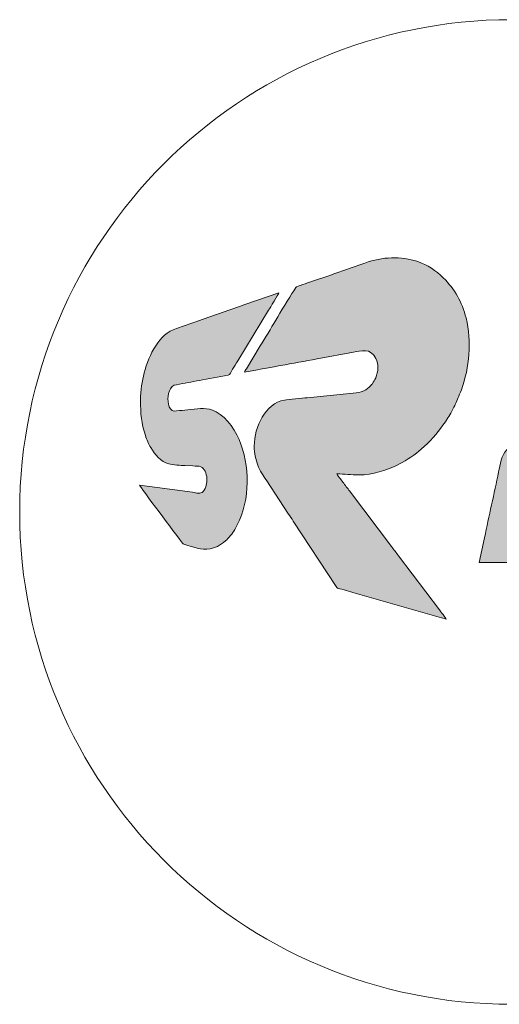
# Model space of a CAD drawing. Header units: millimetres. Extents: x 7 to 595, y -296 to -6.
# Tile 22 of 131: x 107 to 122, y -119 to -90. Entities that reach past the tile are written whole.
import ezdxf

# ---------------------------------------------------------------- set-up
doc = ezdxf.new("R2010")
doc.units = ezdxf.units.MM
doc.header["$MEASUREMENT"] = 0
doc.layers.add('Layer 1', color=7, linetype='Continuous', lineweight=0)

# ---------------------------------------------------------------- blocks, each defined once
blk = doc.blocks.new('Block_19')
at = {"layer": 'Layer 1', "true_color": 0x0d0a10, "transparency": 33554687}
h = blk.add_hatch(color=188, dxfattribs=at)
edge = h.paths.add_edge_path()
edge.add_spline(control_points=[(113.971, -99.996), (114.005, -99.98), (114.97, -99.809), (115.041, -99.796), (115.39, -99.727), (115.773, -99.668), (116.122, -99.598), (116.122, -99.598), (117.203, -99.399), (117.203, -99.399), (117.413, -99.363), (117.707, -99.261), (117.867, -99.587), (117.954, -99.767), (117.934, -99.976), (117.859, -100.155), (117.829, -100.228), (117.801, -100.272), (117.759, -100.333), (117.74, -100.361), (117.733, -100.363), (117.713, -100.386), (117.652, -100.459), (117.59, -100.503), (117.503, -100.546), (117.41, -100.592), (117.317, -100.6), (117.188, -100.609), (117.188, -100.609), (115.83, -100.747), (115.83, -100.747), (115.669, -100.767), (115.291, -100.793), (115.154, -100.818), (114.589, -100.923), (114.259, -101.608), (114.259, -102.177), (114.259, -102.4), (114.305, -102.579), (114.364, -102.748), (114.419, -102.906), (114.525, -103.049), (114.611, -103.177), (114.611, -103.177), (115.279, -104.193), (115.279, -104.193), (115.327, -104.264), (115.368, -104.327), (115.414, -104.4), (115.414, -104.4), (116.688, -106.334), (116.688, -106.334), (116.726, -106.392), (116.72, -106.383), (116.791, -106.402), (116.967, -106.45), (117.139, -106.501), (117.317, -106.552), (117.317, -106.552), (119.813, -107.263), (119.813, -107.263), (119.854, -107.274), (119.914, -107.288), (119.945, -107.303), (119.934, -107.264), (119.782, -107.077), (119.748, -107.032), (119.748, -107.032), (118.534, -105.425), (118.534, -105.425), (118.463, -105.331), (118.399, -105.248), (118.328, -105.154), (118.328, -105.154), (117.114, -103.547), (117.114, -103.547), (117.046, -103.456), (116.981, -103.374), (116.912, -103.281), (116.876, -103.233), (116.847, -103.195), (116.812, -103.147), (116.788, -103.115), (116.718, -103.037), (116.71, -103.005), (116.929, -103.005), (117.13, -103.033), (117.368, -103.033), (117.757, -103.033), (118.191, -102.896), (118.476, -102.753), (118.693, -102.644), (118.951, -102.493), (119.136, -102.332), (119.163, -102.308), (119.189, -102.284), (119.219, -102.262), (119.219, -102.262), (119.379, -102.116), (119.379, -102.116), (119.641, -101.853), (119.793, -101.662), (119.997, -101.346), (120.055, -101.255), (120.181, -101.03), (120.216, -100.944), (120.283, -100.779), (120.319, -100.725), (120.396, -100.511), (120.637, -99.845), (120.712, -99.094), (120.536, -98.387), (120.418, -97.917), (120.2, -97.535), (119.861, -97.196), (119.647, -96.982), (119.398, -96.82), (119.103, -96.72), (118.606, -96.55), (118.051, -96.575), (117.538, -96.761), (117.538, -96.761), (117.077, -96.921), (117.077, -96.921), (116.927, -96.981), (116.772, -97.02), (116.623, -97.08), (116.442, -97.151), (116.141, -97.241), (115.934, -97.319), (115.865, -97.345), (115.515, -97.449), (115.488, -97.486), (115.488, -97.486), (115.431, -97.581), (115.431, -97.581), (115.297, -97.783), (115.034, -98.227), (114.902, -98.449), (114.747, -98.71), (114.591, -98.956), (114.434, -99.216), (114.434, -99.216), (114.026, -99.889), (114.026, -99.889), (114.006, -99.921), (113.974, -99.956), (113.971, -99.996)], knot_values=[0, 0, 0, 0, 1, 1, 1, 2, 2, 2, 3, 3, 3, 4, 4, 4, 5, 5, 5, 6, 6, 6, 7, 7, 7, 8, 8, 8, 9, 9, 9, 10, 10, 10, 11, 11, 11, 12, 12, 12, 13, 13, 13, 14, 14, 14, 15, 15, 15, 16, 16, 16, 17, 17, 17, 18, 18, 18, 19, 19, 19, 20, 20, 20, 21, 21, 21, 22, 22, 22, 23, 23, 23, 24, 24, 24, 25, 25, 25, 26, 26, 26, 27, 27, 27, 28, 28, 28, 29, 29, 29, 30, 30, 30, 31, 31, 31, 32, 32, 32, 33, 33, 33, 34, 34, 34, 35, 35, 35, 36, 36, 36, 37, 37, 37, 38, 38, 38, 39, 39, 39, 40, 40, 40, 41, 41, 41, 42, 42, 42, 43, 43, 43, 44, 44, 44, 45, 45, 45, 46, 46, 46, 47, 47, 47, 48, 48, 48, 49, 49, 49, 49], degree=3, periodic=0)
h = blk.add_hatch(color=188, dxfattribs=at)
edge = h.paths.add_edge_path()
edge.add_spline(control_points=[(110.89, -100.816), (110.89, -101.231), (110.913, -101.503), (111.035, -101.869), (111.075, -101.989), (111.129, -102.122), (111.192, -102.225), (111.316, -102.43), (111.488, -102.644), (111.734, -102.71), (111.828, -102.736), (112.095, -102.753), (112.205, -102.753), (112.205, -102.753), (112.443, -102.767), (112.443, -102.767), (112.527, -102.78), (112.615, -102.763), (112.68, -102.792), (112.774, -102.832), (112.854, -102.998), (112.854, -103.132), (112.854, -103.27), (112.852, -103.416), (112.744, -103.526), (112.666, -103.604), (112.555, -103.566), (112.429, -103.548), (112.429, -103.548), (110.863, -103.339), (110.863, -103.339), (110.875, -103.384), (111.987, -104.858), (112.07, -104.97), (112.183, -105.12), (112.125, -105.071), (112.366, -105.142), (112.654, -105.226), (112.864, -105.294), (113.167, -105.148), (113.256, -105.106), (113.334, -105.048), (113.41, -104.985), (113.498, -104.911), (113.62, -104.757), (113.682, -104.654), (114.115, -103.935), (114.156, -102.935), (113.864, -102.121), (113.736, -101.765), (113.48, -101.34), (113.127, -101.164), (112.839, -101.021), (112.674, -101.071), (112.368, -101.096), (112.264, -101.105), (112.146, -101.122), (112.042, -101.131), (111.917, -101.141), (111.84, -101.175), (111.778, -101.081), (111.667, -100.917), (111.684, -100.643), (111.781, -100.482), (111.853, -100.362), (111.895, -100.375), (112.05, -100.345), (112.157, -100.324), (112.274, -100.306), (112.384, -100.284), (112.495, -100.262), (112.615, -100.24), (112.728, -100.221), (112.728, -100.221), (113.489, -100.081), (113.489, -100.081), (113.542, -100.067), (113.571, -99.989), (113.62, -99.907), (113.67, -99.822), (113.722, -99.74), (113.773, -99.654), (113.773, -99.654), (114.686, -98.152), (114.686, -98.152), (114.72, -98.095), (114.981, -97.676), (114.989, -97.645), (114.989, -97.645), (113.986, -97.993), (113.986, -97.993), (113.544, -98.138), (113.079, -98.314), (112.634, -98.461), (112.634, -98.461), (111.958, -98.695), (111.958, -98.695), (111.676, -98.789), (111.498, -98.977), (111.34, -99.212), (111.182, -99.449), (111.069, -99.738), (111, -100.016), (110.941, -100.25), (110.89, -100.528), (110.89, -100.816)], knot_values=[0, 0, 0, 0, 1, 1, 1, 2, 2, 2, 3, 3, 3, 4, 4, 4, 5, 5, 5, 6, 6, 6, 7, 7, 7, 8, 8, 8, 9, 9, 9, 10, 10, 10, 11, 11, 11, 12, 12, 12, 13, 13, 13, 14, 14, 14, 15, 15, 15, 16, 16, 16, 17, 17, 17, 18, 18, 18, 19, 19, 19, 20, 20, 20, 21, 21, 21, 22, 22, 22, 23, 23, 23, 24, 24, 24, 25, 25, 25, 26, 26, 26, 27, 27, 27, 28, 28, 28, 29, 29, 29, 30, 30, 30, 31, 31, 31, 32, 32, 32, 33, 33, 33, 34, 34, 34, 35, 35, 35, 35], degree=3, periodic=0)
h = blk.add_hatch(color=188, dxfattribs=at)
edge = h.paths.add_edge_path()
edge.add_spline(control_points=[(120.927, -105.627), (120.927, -105.627), (121.765, -105.628), (121.765, -105.628), (121.843, -105.629), (121.828, -105.655), (121.867, -105.451), (121.898, -105.292), (121.934, -105.148), (121.965, -104.99), (121.965, -104.99), (122.36, -103.132), (122.36, -103.132), (122.394, -102.965), (122.429, -102.843), (122.638, -102.843), (122.638, -102.843), (123.494, -102.843), (123.494, -102.843), (123.698, -102.843), (123.846, -102.891), (123.846, -103.096), (123.846, -103.302), (123.77, -103.634), (123.603, -103.754), (123.423, -103.882), (123.123, -103.797), (122.783, -103.844), (122.603, -103.868), (122.486, -103.942), (122.439, -104.103), (122.418, -104.175), (122.399, -104.272), (122.419, -104.352), (122.442, -104.443), (122.518, -104.575), (122.573, -104.648), (122.597, -104.68), (122.612, -104.706), (122.636, -104.738), (122.681, -104.798), (122.721, -104.856), (122.763, -104.917), (122.763, -104.917), (123.013, -105.271), (123.013, -105.271), (123.051, -105.325), (123.251, -105.593), (123.26, -105.627), (123.26, -105.627), (124.314, -105.627), (124.314, -105.627), (124.304, -105.587), (124.085, -105.32), (124.047, -105.273), (124.047, -105.273), (123.498, -104.569), (123.498, -104.569), (123.473, -104.536), (123.459, -104.534), (123.449, -104.492), (123.688, -104.492), (123.885, -104.496), (124.066, -104.433), (124.589, -104.25), (124.765, -103.588), (124.765, -103.087), (124.765, -102.89), (124.771, -102.794), (124.707, -102.603), (124.662, -102.466), (124.579, -102.346), (124.464, -102.27), (124.337, -102.186), (124.17, -102.141), (123.999, -102.141), (123.999, -102.141), (122.161, -102.141), (122.161, -102.141), (122.071, -102.141), (121.981, -102.161), (121.916, -102.184), (121.84, -102.212), (121.788, -102.248), (121.735, -102.3), (121.585, -102.451), (121.543, -102.718), (121.498, -102.946), (121.373, -103.584), (121.208, -104.257), (121.084, -104.892), (121.084, -104.892), (120.927, -105.627), (120.927, -105.627)], knot_values=[0, 0, 0, 0, 1, 1, 1, 2, 2, 2, 3, 3, 3, 4, 4, 4, 5, 5, 5, 6, 6, 6, 7, 7, 7, 8, 8, 8, 9, 9, 9, 10, 10, 10, 11, 11, 11, 12, 12, 12, 13, 13, 13, 14, 14, 14, 15, 15, 15, 16, 16, 16, 17, 17, 17, 18, 18, 18, 19, 19, 19, 20, 20, 20, 21, 21, 21, 22, 22, 22, 23, 23, 23, 24, 24, 24, 25, 25, 25, 26, 26, 26, 27, 27, 27, 28, 28, 28, 29, 29, 29, 30, 30, 30, 31, 31, 31, 31], degree=3, periodic=0)
at = {"layer": 'Layer 1'}
for points, knots in [([(113.971, -99.996), (114.005, -99.98), (114.97, -99.809), (115.041, -99.796), (115.39, -99.727), (115.773, -99.668), (116.122, -99.598), (116.122, -99.598), (117.203, -99.399), (117.203, -99.399), (117.413, -99.363), (117.707, -99.261), (117.867, -99.587), (117.954, -99.767), (117.934, -99.976), (117.859, -100.155), (117.829, -100.228), (117.801, -100.272), (117.759, -100.333), (117.74, -100.361), (117.733, -100.363), (117.713, -100.386), (117.652, -100.459), (117.59, -100.503), (117.503, -100.546), (117.41, -100.592), (117.317, -100.6), (117.188, -100.609), (117.188, -100.609), (115.83, -100.747), (115.83, -100.747), (115.669, -100.767), (115.291, -100.793), (115.154, -100.818), (114.589, -100.923), (114.259, -101.608), (114.259, -102.177), (114.259, -102.4), (114.305, -102.579), (114.364, -102.748), (114.419, -102.906), (114.525, -103.049), (114.611, -103.177), (114.611, -103.177), (115.279, -104.193), (115.279, -104.193), (115.327, -104.264), (115.368, -104.327), (115.414, -104.4), (115.414, -104.4), (116.688, -106.334), (116.688, -106.334), (116.726, -106.392), (116.72, -106.383), (116.791, -106.402), (116.967, -106.45), (117.139, -106.501), (117.317, -106.552), (117.317, -106.552), (119.813, -107.263), (119.813, -107.263), (119.854, -107.274), (119.914, -107.288), (119.945, -107.303), (119.934, -107.264), (119.782, -107.077), (119.748, -107.032), (119.748, -107.032), (118.534, -105.425), (118.534, -105.425), (118.463, -105.331), (118.399, -105.248), (118.328, -105.154), (118.328, -105.154), (117.114, -103.547), (117.114, -103.547), (117.046, -103.456), (116.981, -103.374), (116.912, -103.281), (116.876, -103.233), (116.847, -103.195), (116.812, -103.147), (116.788, -103.115), (116.718, -103.037), (116.71, -103.005), (116.929, -103.005), (117.13, -103.033), (117.368, -103.033), (117.757, -103.033), (118.191, -102.896), (118.476, -102.753), (118.693, -102.644), (118.951, -102.493), (119.136, -102.332), (119.163, -102.308), (119.189, -102.284), (119.219, -102.262), (119.219, -102.262), (119.379, -102.116), (119.379, -102.116), (119.641, -101.853), (119.793, -101.662), (119.997, -101.346), (120.055, -101.255), (120.181, -101.03), (120.216, -100.944), (120.283, -100.779), (120.319, -100.725), (120.396, -100.511), (120.637, -99.845), (120.712, -99.094), (120.536, -98.387), (120.418, -97.917), (120.2, -97.535), (119.861, -97.196), (119.647, -96.982), (119.398, -96.82), (119.103, -96.72), (118.606, -96.55), (118.051, -96.575), (117.538, -96.761), (117.538, -96.761), (117.077, -96.921), (117.077, -96.921), (116.927, -96.981), (116.772, -97.02), (116.623, -97.08), (116.442, -97.151), (116.141, -97.241), (115.934, -97.319), (115.865, -97.345), (115.515, -97.449), (115.488, -97.486), (115.488, -97.486), (115.431, -97.581), (115.431, -97.581), (115.297, -97.783), (115.034, -98.227), (114.902, -98.449), (114.747, -98.71), (114.591, -98.956), (114.434, -99.216), (114.434, -99.216), (114.026, -99.889), (114.026, -99.889), (114.006, -99.921), (113.974, -99.956), (113.971, -99.996)], [0, 0, 0, 0, 1, 1, 1, 2, 2, 2, 3, 3, 3, 4, 4, 4, 5, 5, 5, 6, 6, 6, 7, 7, 7, 8, 8, 8, 9, 9, 9, 10, 10, 10, 11, 11, 11, 12, 12, 12, 13, 13, 13, 14, 14, 14, 15, 15, 15, 16, 16, 16, 17, 17, 17, 18, 18, 18, 19, 19, 19, 20, 20, 20, 21, 21, 21, 22, 22, 22, 23, 23, 23, 24, 24, 24, 25, 25, 25, 26, 26, 26, 27, 27, 27, 28, 28, 28, 29, 29, 29, 30, 30, 30, 31, 31, 31, 32, 32, 32, 33, 33, 33, 34, 34, 34, 35, 35, 35, 36, 36, 36, 37, 37, 37, 38, 38, 38, 39, 39, 39, 40, 40, 40, 41, 41, 41, 42, 42, 42, 43, 43, 43, 44, 44, 44, 45, 45, 45, 46, 46, 46, 47, 47, 47, 48, 48, 48, 49, 49, 49, 49]), ([(110.89, -100.816), (110.89, -101.231), (110.913, -101.503), (111.035, -101.869), (111.075, -101.989), (111.129, -102.122), (111.192, -102.225), (111.316, -102.43), (111.488, -102.644), (111.734, -102.71), (111.828, -102.736), (112.095, -102.753), (112.205, -102.753), (112.205, -102.753), (112.443, -102.767), (112.443, -102.767), (112.527, -102.78), (112.615, -102.763), (112.68, -102.792), (112.774, -102.832), (112.854, -102.998), (112.854, -103.132), (112.854, -103.27), (112.852, -103.416), (112.744, -103.526), (112.666, -103.604), (112.555, -103.566), (112.429, -103.548), (112.429, -103.548), (110.863, -103.339), (110.863, -103.339), (110.875, -103.384), (111.987, -104.858), (112.07, -104.97), (112.183, -105.12), (112.125, -105.071), (112.366, -105.142), (112.654, -105.226), (112.864, -105.294), (113.167, -105.148), (113.256, -105.106), (113.334, -105.048), (113.41, -104.985), (113.498, -104.911), (113.62, -104.757), (113.682, -104.654), (114.115, -103.935), (114.156, -102.935), (113.864, -102.121), (113.736, -101.765), (113.48, -101.34), (113.127, -101.164), (112.839, -101.021), (112.674, -101.071), (112.368, -101.096), (112.264, -101.105), (112.146, -101.122), (112.042, -101.131), (111.917, -101.141), (111.84, -101.175), (111.778, -101.081), (111.667, -100.917), (111.684, -100.643), (111.781, -100.482), (111.853, -100.362), (111.895, -100.375), (112.05, -100.345), (112.157, -100.324), (112.274, -100.306), (112.384, -100.284), (112.495, -100.262), (112.615, -100.24), (112.728, -100.221), (112.728, -100.221), (113.489, -100.081), (113.489, -100.081), (113.542, -100.067), (113.571, -99.989), (113.62, -99.907), (113.67, -99.822), (113.722, -99.74), (113.773, -99.654), (113.773, -99.654), (114.686, -98.152), (114.686, -98.152), (114.72, -98.095), (114.981, -97.676), (114.989, -97.645), (114.989, -97.645), (113.986, -97.993), (113.986, -97.993), (113.544, -98.138), (113.079, -98.314), (112.634, -98.461), (112.634, -98.461), (111.958, -98.695), (111.958, -98.695), (111.676, -98.789), (111.498, -98.977), (111.34, -99.212), (111.182, -99.449), (111.069, -99.738), (111, -100.016), (110.941, -100.25), (110.89, -100.528), (110.89, -100.816)], [0, 0, 0, 0, 1, 1, 1, 2, 2, 2, 3, 3, 3, 4, 4, 4, 5, 5, 5, 6, 6, 6, 7, 7, 7, 8, 8, 8, 9, 9, 9, 10, 10, 10, 11, 11, 11, 12, 12, 12, 13, 13, 13, 14, 14, 14, 15, 15, 15, 16, 16, 16, 17, 17, 17, 18, 18, 18, 19, 19, 19, 20, 20, 20, 21, 21, 21, 22, 22, 22, 23, 23, 23, 24, 24, 24, 25, 25, 25, 26, 26, 26, 27, 27, 27, 28, 28, 28, 29, 29, 29, 30, 30, 30, 31, 31, 31, 32, 32, 32, 33, 33, 33, 34, 34, 34, 35, 35, 35, 35]), ([(120.927, -105.627), (120.927, -105.627), (121.765, -105.628), (121.765, -105.628), (121.843, -105.629), (121.828, -105.655), (121.867, -105.451), (121.898, -105.292), (121.934, -105.148), (121.965, -104.99), (121.965, -104.99), (122.36, -103.132), (122.36, -103.132), (122.394, -102.965), (122.429, -102.843), (122.638, -102.843), (122.638, -102.843), (123.494, -102.843), (123.494, -102.843), (123.698, -102.843), (123.846, -102.891), (123.846, -103.096), (123.846, -103.302), (123.77, -103.634), (123.603, -103.754), (123.423, -103.882), (123.123, -103.797), (122.783, -103.844), (122.603, -103.868), (122.486, -103.942), (122.439, -104.103), (122.418, -104.175), (122.399, -104.272), (122.419, -104.352), (122.442, -104.443), (122.518, -104.575), (122.573, -104.648), (122.597, -104.68), (122.612, -104.706), (122.636, -104.738), (122.681, -104.798), (122.721, -104.856), (122.763, -104.917), (122.763, -104.917), (123.013, -105.271), (123.013, -105.271), (123.051, -105.325), (123.251, -105.593), (123.26, -105.627), (123.26, -105.627), (124.314, -105.627), (124.314, -105.627), (124.304, -105.587), (124.085, -105.32), (124.047, -105.273), (124.047, -105.273), (123.498, -104.569), (123.498, -104.569), (123.473, -104.536), (123.459, -104.534), (123.449, -104.492), (123.688, -104.492), (123.885, -104.496), (124.066, -104.433), (124.589, -104.25), (124.765, -103.588), (124.765, -103.087), (124.765, -102.89), (124.771, -102.794), (124.707, -102.603), (124.662, -102.466), (124.579, -102.346), (124.464, -102.27), (124.337, -102.186), (124.17, -102.141), (123.999, -102.141), (123.999, -102.141), (122.161, -102.141), (122.161, -102.141), (122.071, -102.141), (121.981, -102.161), (121.916, -102.184), (121.84, -102.212), (121.788, -102.248), (121.735, -102.3), (121.585, -102.451), (121.543, -102.718), (121.498, -102.946), (121.373, -103.584), (121.208, -104.257), (121.084, -104.892), (121.084, -104.892), (120.927, -105.627), (120.927, -105.627)], [0, 0, 0, 0, 1, 1, 1, 2, 2, 2, 3, 3, 3, 4, 4, 4, 5, 5, 5, 6, 6, 6, 7, 7, 7, 8, 8, 8, 9, 9, 9, 10, 10, 10, 11, 11, 11, 12, 12, 12, 13, 13, 13, 14, 14, 14, 15, 15, 15, 16, 16, 16, 17, 17, 17, 18, 18, 18, 19, 19, 19, 20, 20, 20, 21, 21, 21, 22, 22, 22, 23, 23, 23, 24, 24, 24, 25, 25, 25, 26, 26, 26, 27, 27, 27, 28, 28, 28, 29, 29, 29, 30, 30, 30, 31, 31, 31, 31])]:
    blk.add_open_spline(points, degree=3, knots=knots, dxfattribs=at)
blk = doc.blocks.new('Block_18')
at = {"layer": 'Layer 1'}
blk.add_blockref('Block_19', (0, 0), dxfattribs=at)
blk = doc.blocks.new('Block_17')
at = {"layer": 'Layer 1', "color": 242, "lineweight": 0, "true_color": 0xe32227}
blk.add_open_spline([(121.938, -118.705), (121.92, -118.705), (121.902, -118.705), (121.884, -118.705), (113.835, -118.705), (107.31, -112.18), (107.31, -104.131), (107.31, -96.082), (113.835, -89.557), (121.884, -89.557), (121.909, -89.557), (121.935, -89.557), (121.961, -89.557)], degree=3, knots=[0, 0, 0, 0, 1, 1, 1, 2, 2, 2, 3, 3, 3, 4, 4, 4, 4], dxfattribs=at)
at = {"layer": 'Layer 1'}
blk.add_blockref('Block_18', (0, 0), dxfattribs=at)

msp = doc.modelspace()

# ---------------------------------------------------------------- block references
at = {"layer": 'Layer 1'}
msp.add_blockref('Block_17', (0, 0), dxfattribs=at)

doc.saveas('drawing.dxf')
